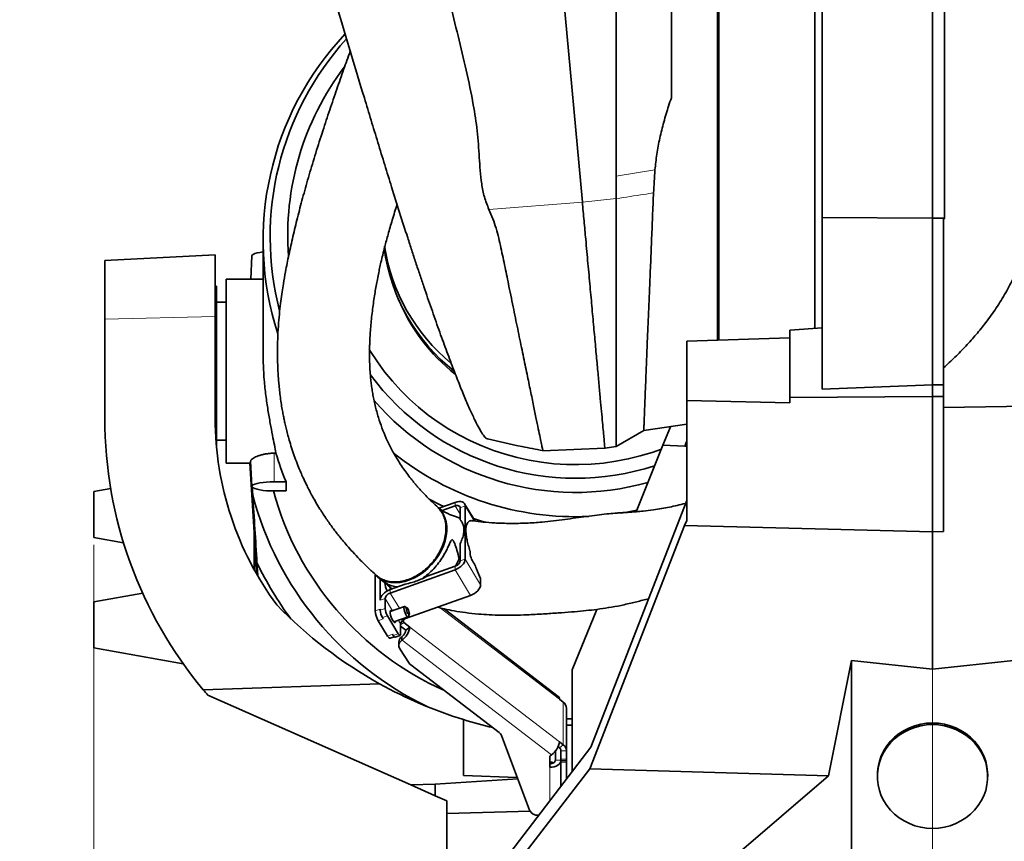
# Model space of a CAD drawing. Header units: millimetres. Extents: x 0 to 12118, y 0 to 8400.
# Tile 31 of 127: x 4013 to 4549, y 3746 to 4193. Entities that reach past the tile are written whole.
import ezdxf

# ---------------------------------------------------------------- set-up
doc = ezdxf.new("R2010")
doc.units = ezdxf.units.MM
doc.header["$LTSCALE"] = 20
doc.linetypes.add('CENTERX2', pattern=[20.32, 12.7, -2.54, 2.54, -2.54])
doc.styles.add('SLDTEXTSTYLE0', font='TXT', dxfattribs={"width": 0.605})
doc.dimstyles.new('SLDDIMSTYLE0', dxfattribs={"dimtxt": 70, "dimasz": 70, "dimexe": 0, "dimexo": 0.0625, "dimgap": 17.5, "dimtad": 1, "dimdec": 0, "dimrnd": 1e-09, "dimzin": 12, "dimdsep": 46, "dimtxsty": 'SLDTEXTSTYLE0', "dimsah": 1, "dimcen": 0.09, "dimadec": 0, "dimazin": 3, "dimtfac": 1, "dimtofl": 0, "dimtmove": 0, "dimatfit": 3, "dimfxl": 1, "dimfrac": 2, "dimtolj": 1, "dimtzin": 12, "dimarcsym": 0})
doc.dimstyles.new('SLDDIMSTYLE1', dxfattribs={"dimtxt": 70, "dimasz": 70, "dimexe": 0, "dimexo": 0.0625, "dimgap": 17.5, "dimtad": 1, "dimdec": 1, "dimrnd": 1e-09, "dimzin": 12, "dimdsep": 46, "dimtxsty": 'SLDTEXTSTYLE0', "dimsah": 1, "dimcen": 0.09, "dimadec": 0, "dimazin": 3, "dimtfac": 1, "dimtmove": 0, "dimatfit": 0, "dimfxl": 1, "dimfrac": 2, "dimtolj": 1, "dimtzin": 12, "dimarcsym": 0})
doc.dimstyles.new('SLDDIMSTYLE2', dxfattribs={"dimtxt": 70, "dimasz": 70, "dimexe": 0, "dimexo": 0.0625, "dimgap": 17.5, "dimtad": 1, "dimdec": 1, "dimrnd": 1e-09, "dimzin": 12, "dimdsep": 46, "dimtxsty": 'SLDTEXTSTYLE0', "dimsah": 1, "dimcen": 0.09, "dimadec": 0, "dimazin": 3, "dimtfac": 1, "dimtofl": 0, "dimtmove": 0, "dimatfit": 3, "dimfxl": 1, "dimfrac": 2, "dimtolj": 1, "dimtzin": 12, "dimarcsym": 0})

# ---------------------------------------------------------------- blocks, each defined once
blk = doc.blocks.new('_D_29')
at = {"color": 7, "linetype": 'Continuous', "lineweight": 0}
for p, q in [((4084.69, 4994.61), (4084.69, 4896.9)), ((4509.69, 3835.54), (4509.69, 4956.9)), ((4084.69, 4926.9), (3685.36, 4926.9)), ((4084.69, 4926.9), (4509.69, 4926.9))]:
    blk.add_line(p, q, dxfattribs=at)
at = {"color": 7, "linetype": 'Continuous', "lineweight": 18}
for points in [[(4084.69, 4926.9), (4154.69, 4916.9), (4154.69, 4936.9)], [(4509.69, 4926.9), (4439.69, 4936.9), (4439.69, 4916.9)]]:
    blk.add_solid(points, dxfattribs=at)
at = {"color": 7, "linetype": 'Continuous', "lineweight": 18, "insert": (3685.36, 5017.14), "char_height": 70, "attachment_point": 1, "style": 'SLDTEXTSTYLE0'}
blk.add_mtext('*)', dxfattribs=at)
blk = doc.blocks.new('_D_32')
at = {"color": 7, "linetype": 'Continuous', "lineweight": 0}
for p, q in [((4366.69, 4562.87), (4366.69, 4640.89)), ((4509.69, 3835.54), (4509.69, 4640.89)), ((4366.69, 4610.89), (4246.69, 4610.89)), ((4509.69, 4610.89), (4366.69, 4610.89)), ((4509.69, 4610.89), (4819.8, 4610.89))]:
    blk.add_line(p, q, dxfattribs=at)
at = {"color": 7, "linetype": 'Continuous', "lineweight": 18}
for centre, start, end in [((4754.14, 4664.61), 153.4349, 206.5651), ((4699.69, 4664.61), 333.4349, 26.5651)]:
    blk.add_arc(centre, 120.11, start, end, dxfattribs=at)
for points in [[(4366.69, 4610.89), (4296.69, 4620.89), (4296.69, 4600.89)], [(4509.69, 4610.89), (4579.69, 4600.89), (4579.69, 4620.89)]]:
    blk.add_solid(points, dxfattribs=at)
at = {"color": 7, "linetype": 'Continuous', "lineweight": 18, "insert": (4646.71, 4701.13), "char_height": 70, "attachment_point": 1, "style": 'SLDTEXTSTYLE0'}
blk.add_mtext('143', dxfattribs=at)
blk = doc.blocks.new('_D_33')
at = {"color": 7, "linetype": 'Continuous', "lineweight": 0}
for p, q in [((4509.69, 3835.54), (4509.69, 4463.51)), ((4880.19, 4207.87), (4880.19, 4463.51)), ((4880.19, 4433.51), (4509.69, 4433.51))]:
    blk.add_line(p, q, dxfattribs=at)
at = {"color": 7, "linetype": 'Continuous', "lineweight": 18}
for points in [[(4509.69, 4433.51), (4579.69, 4423.51), (4579.69, 4443.51)], [(4880.19, 4433.51), (4810.19, 4443.51), (4810.19, 4423.51)]]:
    blk.add_solid(points, dxfattribs=at)
at = {"color": 7, "linetype": 'Continuous', "lineweight": 18, "insert": (4614.73, 4523.75), "char_height": 70, "attachment_point": 1, "style": 'SLDTEXTSTYLE0'}
blk.add_mtext('371', dxfattribs=at)
blk = doc.blocks.new('SW_SYMBOL_HOLE_DEPTH')
at = {"color": 0, "linetype": 'Continuous', "lineweight": 18}
for p, q in [((0, 17500), (16000, 17500)), ((8000, 17500), (8000, 1500)), ((2000, 11100), (8000, 1500)), ((14000, 11100), (8000, 1500))]:
    blk.add_line(p, q, dxfattribs=at)
blk = doc.blocks.new('_D_34')
at = {"color": 7, "linetype": 'Continuous', "lineweight": 0}
for p, q in [((4053.69, 3907.37), (4053.69, 2871.87)), ((4509.69, 3297.78), (4509.69, 2871.87)), ((4053.69, 2901.87), (3166.44, 2901.87)), ((4053.69, 2901.87), (4509.69, 2901.87))]:
    blk.add_line(p, q, dxfattribs=at)
at = {"color": 7, "linetype": 'Continuous', "lineweight": 18}
for points in [[(4053.69, 2901.87), (4123.69, 2891.87), (4123.69, 2911.87)], [(4509.69, 2901.87), (4439.69, 2911.87), (4439.69, 2891.87)]]:
    blk.add_solid(points, dxfattribs=at)
at = {"color": 7, "linetype": 'Continuous', "lineweight": 18, "xscale": 0.004511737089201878, "yscale": 0.004511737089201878, "zscale": 0.004511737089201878}
blk.add_blockref('SW_SYMBOL_HOLE_DEPTH', (3727.71, 2911.99), dxfattribs=at)
at = {"color": 7, "linetype": 'Continuous', "lineweight": 18, "char_height": 70, "attachment_point": 1, "style": 'SLDTEXTSTYLE0'}
for s, insert in [('(4x M12', (3353.11, 2992.3)), ('20)', (3824.4, 2992.3)), ('456', (3166.44, 2992.3))]:
    blk.add_mtext(s, dxfattribs=dict(at, insert=insert))

msp = doc.modelspace()

# ---------------------------------------------------------------- linework, layer by layer
at = {"color": 7, "linetype": 'Continuous', "lineweight": 35}
for p, q in [((4449.69209, 4085.204664), (4449.69209, 4337.705876)), ((4445.69209, 4143.870777), (4445.69209, 4326.46814)), ((4509.69209, 4329.472375), (4509.69209, 4084.905186)), ((4516.187275, 4084.937532), (4516.187275, 4329.308518)), ((4393.59209, 4143.870777), (4393.59209, 4285.694254)), ((4302.512535, 4276.8999), (4319.29515, 4093.594638)), ((4367.69209, 4250.306005), (4367.69209, 4150.257749)), ((4393.59209, 4018.692705), (4393.59209, 4143.870777)), ((4445.69209, 4024.86472), (4445.69209, 4143.870777)), ((4509.69209, 4084.905186), (4449.69209, 4085.204664)), ((4449.69209, 3992.053048), (4449.69209, 4085.204664)), ((4516.187275, 4084.937532), (4509.69209, 4084.905186)), ((4509.69209, 4084.905186), (4509.69209, 3994.404346)), ((4515.69209, 4084.190013), (4516.187275, 4084.937532)), ((4515.69209, 3994.303283), (4515.69209, 4084.190013)), ((4145.69209, 4072.753429), (4145.69209, 4012.166966)), ((4119.69209, 4065.015244), (4059.69209, 4061.870777)), ((4119.69209, 4065.015244), (4119.69209, 4031.515308)), ((4139.692835, 4064.399855), (4139.016143, 4051.770777)), ((4059.69209, 4030.039071), (4059.69209, 4061.870777)), ((4120.34209, 4047.870777), (4119.69209, 4047.870777)), ((4120.34209, 4047.870777), (4120.34209, 3961.487921)), ((4144.286769, 4051.770777), (4125.69209, 4051.770777)), ((4125.69209, 4012.166966), (4125.69209, 4051.770777)), ((4145.69209, 4051.761985), (4144.286769, 4051.768597)), ((4125.69209, 4039.270777), (4120.34209, 4039.270777)), ((4119.69209, 4031.515308), (4119.69209, 3976.120777)), ((4059.69209, 3976.120777), (4059.69209, 4030.039071)), ((4449.69209, 4025.274519), (4432.19209, 4023.969672)), ((4432.19209, 3987.441542), (4432.19209, 4023.969672)), ((4376.19209, 4018.125037), (4432.19209, 4019.952015)), ((4376.19209, 3985.772227), (4376.19209, 4018.125037)), ((4125.69209, 3951.770777), (4125.69209, 4012.166966)), ((4509.69209, 3994.404346), (4449.69209, 3992.053048)), ((4509.69209, 3994.404346), (4509.69209, 3988.027207)), ((4515.69209, 3994.303283), (4509.69209, 3994.404346)), ((4515.69209, 3988.042755), (4515.69209, 3994.303283)), ((4376.19209, 3985.772227), (4376.19209, 3920.611985)), ((4432.19209, 3984.492212), (4376.19209, 3985.772227)), ((4509.69209, 3988.027207), (4432.19209, 3987.441542)), ((4432.19209, 3984.492212), (4432.19209, 3987.441542)), ((4515.69209, 3988.042755), (4509.69209, 3988.027207)), ((4509.69209, 3988.027207), (4509.69209, 3914.448792)), ((4515.69209, 3914.604845), (4515.69209, 3988.042755)), ((4601.234423, 3983.306999), (4515.69209, 3981.964912)), ((4352.667713, 3969.502323), (4376.19209, 3972.905299)), ((4352.667713, 3969.502323), (4337.691979, 3960.76095)), ((4363.134274, 3961.551547), (4367.195689, 3971.603903)), ((4120.34209, 3964.270777), (4125.69209, 3964.270777)), ((4348.525831, 3925.394382), (4363.134274, 3961.551547)), ((4363.134274, 3961.551547), (4374.98059, 3960.930707)), ((4374.98059, 3960.930707), (4376.19209, 3963.890868)), ((4152.706243, 3957.164659), (4151.69209, 3957.164659)), ((4297.799987, 3958.557032), (4331.538259, 3959.871511)), ((4331.526395, 3959.869053), (4337.692062, 3960.760963)), ((4374.98059, 3960.930707), (4376.19209, 3960.867215)), ((4125.69209, 3951.770777), (4139.016143, 3951.770777)), ((4140.894593, 3914.193906), (4138.515715, 3951.770777)), ((4138.958663, 3952.843515), (4139.692835, 3939.141699)), ((4151.69209, 3941.66458), (4158.199233, 3941.66458)), ((4158.199233, 3936.674409), (4158.199233, 3941.66458)), ((4062.874493, 3937.989882), (4053.69209, 3936.370777)), ((4053.69209, 3936.370777), (4053.69209, 3923.870777)), ((4139.839652, 3938.898129), (4140.130833, 3934.242336)), ((4158.199233, 3936.674409), (4151.69209, 3936.674409)), ((4250.127969, 3930.455329), (4241.329818, 3927.312521)), ((4260.964419, 3920.3359), (4255.253101, 3929.718382)), ((4376.19209, 3931.563791), (4323.971183, 3797.358992)), ((4053.69209, 3923.870777), (4053.69209, 3911.370777)), ((4241.376543, 3927.226324), (4241.214604, 3927.356429)), ((4250.127969, 3928.526966), (4243.073669, 3926.007083)), ((4252.846892, 3920.932611), (4252.846892, 3927.569837)), ((4255.565815, 3899.615627), (4255.565815, 3928.54107)), ((4376.19209, 3920.611985), (4374.789978, 3917.957419)), ((4140.961269, 3893.785226), (4140.886568, 3914.320665)), ((4142.341403, 3891.340031), (4140.894593, 3914.193906)), ((4140.968883, 3893.771474), (4140.894593, 3914.193906)), ((4374.789978, 3917.957419), (4323.330117, 3785.742225)), ((4509.69209, 3914.448792), (4374.789978, 3917.957419)), ((4515.69209, 3914.604845), (4509.69209, 3914.448792)), ((4509.69209, 3914.448792), (4509.69209, 3839.906617)), ((4053.69209, 3911.370777), (4069.846582, 3908.522304)), ((4069.846582, 3908.522304), (4069.847577, 3908.522129)), ((4252.846892, 3898.644394), (4252.846892, 3908.074523)), ((4142.412424, 3897.594878), (4142.791988, 3890.700528)), ((4214.781965, 3881.190405), (4250.127969, 3893.816436)), ((4234.862837, 3890.291904), (4250.127969, 3895.744798)), ((4206.625195, 3871.527436), (4206.625195, 3891.350292)), ((4207.970069, 3890.024609), (4211.067425, 3887.551466)), ((4209.344118, 3877.319576), (4209.344118, 3888.956774)), ((4234.862837, 3890.291904), (4232.191556, 3889.008833)), ((4264.01818, 3885.730187), (4264.01818, 3889.103943)), ((4080.258283, 3881.055113), (4053.69209, 3876.370777)), ((4214.781965, 3883.118768), (4223.051002, 3886.072571)), ((4053.69209, 3876.370777), (4053.69209, 3863.870777)), ((4212.063041, 3872.827114), (4212.063041, 3878.290809)), ((4223.23433, 3867.304964), (4258.580334, 3879.930995)), ((4209.344118, 3871.855881), (4209.344118, 3872.498669)), ((4222.530503, 3873.870663), (4214.818851, 3871.115965)), ((4223.944985, 3873.227686), (4222.788173, 3873.833162)), ((4306.219492, 3825.064942), (4244.11688, 3872.638303)), ((4313.792803, 3839.427121), (4327.089436, 3872.337443)), ((4213.387087, 3857.847933), (4208.315668, 3866.179197)), ((4210.611973, 3867.844702), (4211.034591, 3867.15043)), ((4213.330896, 3868.815936), (4219.247552, 3859.096127)), ((4216.837218, 3865.465638), (4224.54887, 3868.220336)), ((4221.417865, 3866.162607), (4221.575552, 3865.903561)), ((4225.496131, 3862.704221), (4222.173155, 3865.249768)), ((4224.724463, 3868.412603), (4225.235845, 3869.61398)), ((4053.69209, 3863.870777), (4053.69209, 3851.370777)), ((4220.515407, 3858.941674), (4220.515407, 3864.405368)), ((4223.37481, 3861.079195), (4220.515407, 3863.269626)), ((4223.37481, 3861.079195), (4225.496131, 3862.704221)), ((4214.732665, 3856.652198), (4217.019357, 3857.469033)), ((4216.10601, 3858.819166), (4216.528629, 3858.124894)), ((4217.537812, 3857.228093), (4220.256735, 3858.199326)), ((4219.508866, 3854.602817), (4219.508866, 3852.674454)), ((4220.973332, 3857.311193), (4221.25349, 3857.525807)), ((4220.973332, 3855.38283), (4221.25349, 3855.597444)), ((4053.69209, 3851.370777), (4102.251697, 3842.808408)), ((4225.133267, 3843.153179), (4220.03673, 3850.961527)), ((4453.115074, 3781.925493), (4465.69209, 3844.539063)), ((4465.69209, 3844.539063), (4509.69209, 3839.906617)), ((4465.69209, 3844.539063), (4465.69209, 3724.870777)), ((4509.69209, 3839.906617), (4553.69209, 3844.539063)), ((4102.251697, 3842.808408), (4102.252515, 3842.808264)), ((4274.082413, 3805.377987), (4226.069869, 3842.15773)), ((4313.792803, 3784.123674), (4313.792803, 3839.427121)), ((4208.97083, 3831.943032), (4113.160387, 3828.687545)), ((4115.69209, 3825.708011), (4226.037384, 3776.921352)), ((4306.813411, 3823.551925), (4308.934731, 3821.926899)), ((4310.69209, 3795.536494), (4310.69209, 3818.676848)), ((4254.69209, 3812.397353), (4254.69209, 3782.000944)), ((4313.792803, 3809.370777), (4310.69209, 3809.370777)), ((4290.608746, 3763.226123), (4275.350872, 3803.73153)), ((4247.667591, 3698.138655), (4323.971183, 3797.358992)), ((4304.651531, 3790.360056), (4304.651531, 3795.394435)), ((4306.813411, 3797.161519), (4306.094277, 3797.712407)), ((4308.934731, 3798.786545), (4306.813411, 3800.411571)), ((4307.651531, 3790.360056), (4307.651531, 3795.913112)), ((4307.69209, 3795.536494), (4307.69209, 3790.994668)), ((4310.69209, 3795.536494), (4310.69209, 3790.994668)), ((4302.57077, 3793.304794), (4301.651531, 3792.600616)), ((4301.651531, 3792.600616), (4301.651531, 3786.503331)), ((4307.651531, 3776.137955), (4307.651531, 3790.360056)), ((4307.69209, 3790.287854), (4307.69209, 3790.994668)), ((4307.69209, 3790.287854), (4307.69209, 3789.939231)), ((4310.69209, 3790.994668), (4310.69209, 3790.287854)), ((4310.69209, 3789.976672), (4310.69209, 3790.287854)), ((4323.330117, 3785.742225), (4245.69209, 3684.719642)), ((4307.69209, 3789.232417), (4307.69209, 3789.939231)), ((4307.69209, 3789.232417), (4307.69209, 3776.190695)), ((4310.69209, 3789.370777), (4310.69209, 3789.939231)), ((4310.69209, 3780.132816), (4310.69209, 3789.370777)), ((4453.115074, 3781.925493), (4323.330117, 3785.742225)), ((4239.367544, 3777.253858), (4284.184682, 3780.280225)), ((4283.920992, 3780.980248), (4254.69209, 3782.000944)), ((4307.651531, 3780.151559), (4307.69209, 3780.150143)), ((4401.954906, 3738.086814), (4453.115074, 3781.925493)), ((4479.69209, 3782.388697), (4479.69209, 3781.488071)), ((4539.69209, 3781.488071), (4539.69209, 3782.388697)), ((4239.367544, 3777.253858), (4226.037384, 3776.921352)), ((4226.037384, 3776.921352), (4239.367544, 3771.027725)), ((4239.367544, 3777.253858), (4239.367544, 3771.027725)), ((4245.69209, 3768.231471), (4239.367544, 3771.027725)), ((4245.69209, 3761.457694), (4245.69209, 3768.231471)), ((4245.69209, 3761.457694), (4290.898337, 3762.641461)), ((4245.69209, 3698.035123), (4245.69209, 3761.457694)), ((4295.593009, 3760.45782), (4295.412739, 3760.45782))]:
    msp.add_line(p, q, dxfattribs=at)
at = {"color": 8, "linetype": 'Continuous', "lineweight": 18}
for p, q in [((4358.761314, 4111.084908), (4337.69209, 4107.763651)), ((4319.29515, 4093.594638), (4337.692821, 4095.54403)), ((4268.510793, 4089.674591), (4319.29515, 4093.594638)), ((4119.69209, 4031.515308), (4059.69209, 4030.039071)), ((4151.69209, 3957.164659), (4151.69209, 3941.66458)), ((4250.127969, 3928.526966), (4250.127969, 3930.455329)), ((4250.127969, 3928.526966), (4252.846892, 3924.060353)), ((4255.565815, 3928.54107), (4252.846892, 3927.569837)), ((4255.565815, 3928.54107), (4260.526448, 3920.391804)), ((4252.846892, 3898.644394), (4255.565815, 3899.615627)), ((4255.565815, 3899.615627), (4264.01818, 3885.730187)), ((4250.127969, 3893.816436), (4250.127969, 3895.744798)), ((4250.127969, 3893.816436), (4258.580334, 3879.930995)), ((4214.781965, 3883.118768), (4214.781965, 3881.190405)), ((4214.781965, 3881.190405), (4219.825773, 3872.9045)), ((4212.063041, 3878.290809), (4209.344118, 3877.319576)), ((4212.063041, 3878.290809), (4216.142668, 3871.588849)), ((4206.625195, 3871.527436), (4209.344118, 3872.498669)), ((4209.344118, 3871.855881), (4212.063041, 3872.827114)), ((4306.813411, 3823.551925), (4242.050614, 3873.163105)), ((4211.034591, 3867.15043), (4208.315668, 3866.179197)), ((4213.330896, 3868.815936), (4210.611973, 3867.844702)), ((4219.328324, 3866.355492), (4220.515407, 3864.405368)), ((4222.173155, 3865.249768), (4220.515407, 3863.979859)), ((4221.0205, 3865.705289), (4221.575552, 3865.903561)), ((4221.575552, 3865.903561), (4221.575552, 3866.311974)), ((4222.173155, 3865.249768), (4222.173155, 3866.772963)), ((4223.011429, 3867.671143), (4223.23433, 3867.304964)), ((4225.496131, 3862.704221), (4306.813411, 3800.411571)), ((4213.387087, 3857.847933), (4216.10601, 3858.819166)), ((4216.528629, 3858.124894), (4219.247552, 3859.096127)), ((4220.973332, 3857.311193), (4220.973332, 3855.38283)), ((4221.25349, 3857.525807), (4221.25349, 3855.597444)), ((4302.57077, 3793.304794), (4221.25349, 3855.597444)), ((4509.69209, 3839.906617), (4509.69209, 3810.579475)), ((4308.934731, 3798.786545), (4308.934731, 3821.926899)), ((4308.934731, 3798.786545), (4306.813411, 3797.161519)), ((4310.69209, 3795.536494), (4307.69209, 3795.536494)), ((4304.651531, 3790.360056), (4307.651531, 3790.360056)), ((4307.69209, 3790.994668), (4310.69209, 3790.994668)), ((4310.69209, 3790.287854), (4307.69209, 3790.287854)), ((4301.651531, 3768.335937), (4301.651531, 3786.503331)), ((4307.69209, 3789.939231), (4310.69209, 3789.939231)), ((4310.69209, 3789.232417), (4307.69209, 3789.232417)), ((4509.69209, 3753.297293), (4509.69209, 3724.870777))]:
    msp.add_line(p, q, dxfattribs=at)
at = {"color": 7, "linetype": 'CENTERX2', "lineweight": 18}
msp.add_line((4509.69209, 3301.777272), (4509.69209, 3831.542557), dxfattribs=at)
at = {"color": 7, "linetype": 'Continuous', "lineweight": 35, "flags": 128}
for points in [[(4337.69209, 4107.763651), (4337.689997, 4153.695555), (4337.690333, 4198.109646), (4337.69209, 4242.523766)], [(4337.69209, 4107.763651), (4337.69209, 4104.699741), (4337.69209, 4101.63583), (4337.69209, 4095.543953)], [(4139.692835, 4064.399855), (4139.874397, 4064.805326), (4140.415779, 4065.225428), (4141.299785, 4065.619601), (4142.499557, 4065.975869), (4143.978639, 4066.283405), (4145.69209, 4066.532866)], [(4203.474737, 4013.570335), (4204.214827, 4012.361871), (4207.874751, 4006.791383), (4211.82533, 4001.414215), (4216.055917, 3996.244864), (4220.555104, 3991.297265), (4225.310764, 3986.584756), (4230.310077, 3982.120042), (4235.539564, 3977.915159), (4240.985128, 3973.981441), (4246.632089, 3970.329494), (4252.465223, 3966.969163), (4258.468806, 3963.909506), (4264.626652, 3961.158772), (4270.922163, 3958.724376), (4277.338365, 3956.612882), (4283.857961, 3954.82998), (4290.463377, 3953.380479), (4297.136805, 3952.268284), (4303.860255, 3951.496395), (4310.615602, 3951.066892), (4317.384633, 3950.980934), (4324.149102, 3951.238751), (4330.890773, 3951.83965), (4337.59147, 3952.782009), (4344.233131, 3954.063289), (4350.797849, 3955.680036), (4357.267929, 3957.62789), (4362.257351, 3959.381087)], [(4151.69209, 3936.674409), (4149.608312, 3936.712315), (4147.587849, 3936.824882), (4145.69209, 3937.008688), (4143.978639, 3937.258149), (4142.499557, 3937.565685), (4141.299785, 3937.921952), (4140.415779, 3938.316125), (4139.874397, 3938.736228), (4139.69209, 3939.169495), (4139.874397, 3939.602762), (4140.415779, 3940.022864), (4141.299785, 3940.417037), (4142.499557, 3940.773305), (4143.978639, 3941.080841), (4145.69209, 3941.330302), (4147.587849, 3941.514108), (4149.608312, 3941.626674), (4151.69209, 3941.66458)], [(4235.936775, 3932.272659), (4241.633923, 3929.361966), (4243.958801, 3928.251626)], [(4255.565815, 3928.54107), (4255.461329, 3929.256156), (4255.151884, 3929.869113), (4254.649373, 3930.356387), (4253.973107, 3930.699252), (4253.149074, 3930.88453), (4252.208942, 3930.905103), (4251.18884, 3930.76018), (4250.127969, 3930.455329)], [(4240.917283, 3927.631194), (4242.414067, 3926.041887), (4243.641833, 3924.198266), (4244.582327, 3922.127741), (4245.221567, 3919.861095), (4245.550049, 3917.432027), (4245.56289, 3914.87665), (4245.259898, 3912.232957), (4244.645578, 3909.540251), (4243.729064, 3906.838565), (4242.523981, 3904.168067), (4241.048246, 3901.568459), (4239.323799, 3899.078391), (4237.376278, 3896.734882), (4235.234637, 3894.572775), (4232.930716, 3892.624215), (4230.498769, 3890.918169), (4227.974951, 3889.480005), (4225.396786, 3888.331101), (4222.802603, 3887.488541), (4220.230971, 3886.96485), (4217.720123, 3886.767814), (4215.307388, 3886.900362), (4213.028637, 3887.360525), (4210.91775, 3888.14146), (4209.006108, 3889.231557), (4207.322133, 3890.614609), (4205.890862, 3892.270055)], [(4252.846892, 3927.569837), (4252.794649, 3927.92738), (4252.639926, 3928.233859), (4252.388671, 3928.477495), (4252.050538, 3928.648928), (4251.638521, 3928.741567), (4251.168455, 3928.751853), (4250.658404, 3928.679392), (4250.127969, 3928.526966)], [(4340.567346, 3924.654298), (4345.322765, 3925.476611), (4348.843849, 3926.181506)], [(4260.149792, 3921.674158), (4262.891944, 3920.749046), (4266.30267, 3919.670758)], [(4250.127969, 3893.816436), (4251.18884, 3894.269498), (4252.208942, 3894.853361), (4253.149074, 3895.545587), (4253.973107, 3896.319575), (4254.649373, 3897.145581), (4255.151884, 3897.991861), (4255.461329, 3898.825894), (4255.565815, 3899.615627)], [(4250.329067, 3895.821915), (4251.099067, 3897.226846), (4252.345517, 3899.826111)], [(4209.344118, 3877.319576), (4209.448605, 3878.10931), (4209.75805, 3878.943342), (4210.260561, 3879.789623), (4210.936827, 3880.615628), (4211.760859, 3881.389616), (4212.700991, 3882.081843), (4213.721094, 3882.665706), (4214.781965, 3883.118768)], [(4214.609405, 3884.517821), (4214.786747, 3883.983833), (4215.005287, 3883.198541)], [(4258.580334, 3879.930995), (4259.641205, 3880.384057), (4260.661308, 3880.96792), (4261.60144, 3881.660147), (4262.425472, 3882.434135), (4263.101738, 3883.26014), (4263.604249, 3884.10642), (4263.913694, 3884.940453), (4264.01818, 3885.730187)], [(4216.289224, 3866.205788), (4215.80894, 3867.11669), (4215.380703, 3868.172678), (4215.050918, 3869.259319), (4214.855322, 3870.258858), (4214.815112, 3871.062981), (4214.934645, 3871.584547), (4215.200968, 3871.767037), (4215.58522, 3871.590676), (4215.741231, 3871.445451)], [(4224.724463, 3868.412603), (4224.51092, 3868.210442), (4224.173614, 3868.33408), (4223.759847, 3868.784756), (4223.319526, 3869.50811), (4222.905759, 3870.416896), (4222.568453, 3871.401501), (4222.348293, 3872.343167), (4222.271832, 3873.128316), (4222.348293, 3873.662245), (4222.568453, 3873.880557), (4222.788173, 3873.833162)], [(4225.291231, 3869.9807), (4225.226891, 3870.578365), (4225.043667, 3871.296434), (4224.769452, 3872.025588), (4224.445994, 3872.654819), (4224.122536, 3873.088333), (4223.848322, 3873.260132), (4223.665097, 3873.14406), (4223.600758, 3872.757788), (4223.665097, 3872.160123), (4223.848322, 3871.442054), (4224.122536, 3870.7129), (4224.445994, 3870.083669), (4224.769452, 3869.650154), (4225.043667, 3869.478356), (4225.226891, 3869.594428), (4225.291231, 3869.9807)], [(4217.759597, 3865.795124), (4217.723126, 3865.547666), (4217.527531, 3865.19077), (4217.197745, 3865.187663), (4216.769508, 3865.538682), (4216.289224, 3866.205788)], [(4214.732665, 3856.652198), (4214.582432, 3856.637307), (4214.326263, 3856.738382), (4214.034003, 3856.980904), (4213.716882, 3857.355554), (4213.387087, 3857.847933)], [(4217.537812, 3857.228093), (4217.425137, 3857.216925), (4217.233011, 3857.292731), (4217.013816, 3857.474622), (4216.775975, 3857.755609), (4216.528629, 3858.124894)], [(4219.247552, 3859.096127), (4219.494898, 3858.726843), (4219.732739, 3858.445856), (4219.951934, 3858.263964), (4220.144061, 3858.188158), (4220.301735, 3858.22135), (4220.418897, 3858.362266), (4220.491045, 3858.605489), (4220.515407, 3858.941674)], [(4310.69209, 3812.884435), (4311.822347, 3812.855584), (4313.792803, 3812.822875)], [(4479.69209, 3782.388697), (4479.736088, 3783.914915), (4480.087295, 3786.949457), (4480.78559, 3789.930529), (4481.822789, 3792.82318), (4483.186729, 3795.593495), (4484.86142, 3798.208997), (4486.827229, 3800.63902), (4489.061106, 3802.855075), (4491.536864, 3804.83118), (4494.225475, 3806.544168), (4497.095417, 3807.973955), (4500.113044, 3809.103778), (4503.242977, 3809.920391), (4506.44852, 3810.41422), (4509.69209, 3810.579475)], [(4509.69209, 3809.67885), (4506.44852, 3809.513594), (4503.242977, 3809.019765), (4500.113044, 3808.203152), (4497.095417, 3807.073329), (4494.225475, 3805.643542), (4491.536864, 3803.930555), (4489.061106, 3801.95445), (4486.827229, 3799.738395), (4484.86142, 3797.308372), (4483.186729, 3794.69287), (4481.822789, 3791.922554), (4480.78559, 3789.029904), (4480.087295, 3786.048832), (4479.736088, 3783.014289), (4479.736088, 3779.961853), (4480.087295, 3776.927311), (4480.78559, 3773.946239), (4481.822789, 3771.053589), (4483.186729, 3768.283273), (4484.86142, 3765.667771), (4486.827229, 3763.237748), (4489.061106, 3761.021693), (4491.536864, 3759.045588), (4494.225475, 3757.3326), (4497.095417, 3755.902814), (4500.113044, 3754.772991), (4503.242977, 3753.956378), (4506.44852, 3753.462548), (4509.69209, 3753.297293), (4512.935661, 3753.462548), (4516.141203, 3753.956378), (4519.271136, 3754.772991), (4522.288763, 3755.902814), (4525.158706, 3757.3326), (4527.847317, 3759.045588), (4530.323074, 3761.021693), (4532.556952, 3763.237748), (4534.52276, 3765.667771), (4536.197452, 3768.283273), (4537.561392, 3771.053589), (4538.59859, 3773.946239), (4539.296886, 3776.927311), (4539.648093, 3779.961853), (4539.648093, 3783.014289), (4539.296886, 3786.048832), (4538.59859, 3789.029904), (4537.561392, 3791.922554), (4536.197452, 3794.69287), (4534.52276, 3797.308372), (4532.556952, 3799.738395), (4530.323074, 3801.95445), (4527.847317, 3803.930555), (4525.158706, 3805.643542), (4522.288763, 3807.073329), (4519.271136, 3808.203152), (4516.141203, 3809.019765), (4512.935661, 3809.513594), (4509.69209, 3809.67885)], [(4509.69209, 3810.579475), (4512.935661, 3810.41422), (4516.141203, 3809.920391), (4519.271136, 3809.103778), (4522.288763, 3807.973955), (4525.158706, 3806.544168), (4527.847317, 3804.83118), (4530.323074, 3802.855075), (4532.556952, 3800.63902), (4534.52276, 3798.208997), (4536.197452, 3795.593495), (4537.561392, 3792.82318), (4538.59859, 3789.930529), (4539.296886, 3786.949457), (4539.648093, 3783.914915), (4539.69209, 3782.388697)], [(4301.651531, 3786.503331), (4302.822073, 3786.577436), (4303.947632, 3786.796906), (4304.984952, 3787.153306), (4305.894172, 3787.632939), (4306.640349, 3788.217374), (4307.194808, 3788.884151), (4307.536243, 3789.607646), (4307.651531, 3790.360056)], [(4301.651531, 3788.431693), (4302.236802, 3788.468746), (4302.799581, 3788.578481), (4303.318242, 3788.756681), (4303.772851, 3788.996498), (4304.14594, 3789.288715), (4304.42317, 3789.622104), (4304.593887, 3789.983851), (4304.651531, 3790.360056)]]:
    msp.add_lwpolyline(points, dxfattribs=at)
at = {"color": 7, "linetype": 'Continuous', "lineweight": 35}
for centre, radius, start, end in [((4309.423089, 4072.766161), 163.690194, 136.73708302, 198.04119943), ((4309.566153, 4074.828517), 159.987638, 137.80860514, 194.57851233), ((4309.932963, 4075.756174), 150.798223, 142.79003371, 184.37714312), ((4312.85258, 4082.092793), 102.208783, 187.59858135, 231.73913363), ((4312.796885, 4084.966676), 102.15575, 188.61979551, 230.52648138), ((4313.424219, 4080.011166), 101.931736, 202.56595641, 231.6514016), ((4315.668728, 4082.303696), 138.744741, 216.36350789, 288.03258896), ((4315.654312, 4081.102747), 145.217642, 220.94452584, 285.70139975), ((4289.69209, 3976.120777), 230, 180, 219.86747639), ((4289.69209, 3976.120777), 170, 180, 216.6255728), ((4315.533124, 4081.500169), 158.799566, 231.47111206, 272.62259842), ((4312.621212, 3980.832995), 167.238905, 195.30977765, 245.89547441), ((4312.337878, 3979.956304), 178.17136, 194.86681525, 244.26270865), ((4267.371012, 3903.391875), 9.110599, 176.83323951, 221.71553208), ((4310.502595, 3978.696907), 186.632915, 205.75690039, 216.66248657), ((4249.12557, 3899.40929), 3.799118, 285.29864463, 348.38496307), ((4223.520832, 3887.757875), 11.675212, 184.53466612, 207.50112249), ((4215.784363, 3877.525914), 3.799118, 105.29864463, 168.38496307), ((4325.664092, 4041.663519), 240, 224.080989, 240.90743926), ((4218.652955, 3872.387892), 12.058499, 184.09192392, 210.98951804), ((4218.364938, 3872.501224), 9.043874, 184.09192392, 210.98951804), ((4221.083862, 3873.472457), 9.043874, 184.09192392, 210.98951804), ((4224.236728, 3863.640473), 3.799118, 105.29864463, 168.38496307), ((4223.621311, 3867.173481), 2.407868, 211.83026135, 233.02786015), ((4215.004106, 3864.148019), 10.590898, 306.16205825, 352.16478899), ((4218.128798, 3861.801094), 5.295449, 306.16205825, 352.16478899), ((4222.926637, 3854.504888), 3.419174, 124.83952263, 178.35875537), ((4222.745626, 3852.697534), 3.217428, 123.42480201, 212.6539429), ((4228.513842, 3845.395568), 4.056673, 213.5569451, 232.95389178), ((4289.69209, 3976.120777), 230, 219.86747639, 220.84148579), ((4325.664092, 4041.663519), 240, 240.90743926, 252.79948278), ((4305.025462, 3823.723162), 1.79613, 354.52928742, 48.33459245), ((4306.549481, 3818.53701), 4.144969, 1.93334174, 54.86838026), ((4325.664092, 4041.663519), 240, 252.79948278, 256.72700479), ((4271.835994, 3802.335458), 3.781982, 21.6624541, 53.56009634), ((4296.321386, 3801.855369), 10.590898, 306.16205825, 352.16478899), ((4305.620786, 3795.466575), 2.072484, 1.93334174, 54.86838026), ((4306.549481, 3795.396656), 4.144969, 1.93334174, 54.86838026), ((4301.718015, 3785.329679), 4.054128, 61.94634286, 90.9396374), ((4295.082756, 3765.437653), 4.990754, 206.30346222, 273.7911)]:
    msp.add_arc(centre, radius, start, end, dxfattribs=at)
msp.add_ellipse((4315.69209, 4004.963259), major_axis=(170, 0), ratio=0.9890418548, start_param=3.4298516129, end_param=3.5275762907, dxfattribs=at)
for points, knots in [([(4157.188851, 4294.497495), (4159.597246, 4286.524015), (4164.414472, 4270.575614), (4171.661008, 4246.68069), (4178.899866, 4222.774686), (4186.167022, 4198.736539), (4193.446735, 4174.554752), (4199.547413, 4154.2995), (4204.451502, 4138.116054), (4208.149606, 4125.983068), (4211.867179, 4113.879178), (4215.807357, 4101.171859), (4219.968975, 4087.916395), (4223.624004, 4076.468175), (4226.552304, 4067.440235), (4228.762833, 4060.706514), (4230.958276, 4054.110338), (4233.810553, 4045.658482), (4237.276095, 4035.596504), (4241.311161, 4024.171136), (4245.234142, 4013.369527), (4248.926084, 4003.546348), (4252.346131, 3994.799149), (4255.498556, 3987.097809), (4258.41793, 3980.366472), (4261.009424, 3974.836102), (4263.254648, 3970.522254), (4265.153864, 3967.412019), (4266.716646, 3965.41348), (4267.457232, 3965.094076), (4267.809656, 3964.94208)], [0, 0, 0, 0, 0.05696119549, 0.11393268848, 0.17089553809, 0.22786157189, 0.28569202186, 0.34352145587, 0.37246222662, 0.40140118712, 0.43044711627, 0.45948998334, 0.49330990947, 0.52728273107, 0.54460761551, 0.56193132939, 0.57942415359, 0.59691770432, 0.63075602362, 0.66483803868, 0.69966727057, 0.73476092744, 0.76809608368, 0.80167172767, 0.83601020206, 0.87061537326, 0.90318673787, 0.93599136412, 0.96954014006, 1, 1, 1, 1]), ([(4392.69209, 4285.694254), (4392.69209, 4285.320518), (4392.69209, 4282.514899), (4392.69209, 4276.38514), (4392.69209, 4267.281136), (4392.69209, 4257.264718), (4392.69209, 4246.339688), (4392.69209, 4234.737569), (4392.69209, 4222.499479), (4392.69209, 4209.782913), (4392.69209, 4196.439328), (4392.69209, 4184.120776), (4392.69209, 4173.001144), (4392.69209, 4163.272146), (4392.69209, 4153.419586), (4392.69209, 4146.818385), (4392.69209, 4143.50354)], [0, 0, 0, 0, 0.0131041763, 0.0983726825, 0.1805364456, 0.2641788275, 0.3478227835, 0.4329904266, 0.5151008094, 0.5986802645, 0.6822592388, 0.7673663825, 0.825029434, 0.8831851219, 0.9413405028, 1, 1, 1, 1]), ([(4233.645708, 4271.584065), (4234.560394, 4265.798627), (4236.389816, 4254.227421), (4239.715239, 4236.948975), (4243.340637, 4219.716012), (4247.338684, 4202.029822), (4251.733407, 4183.910388), (4256.184775, 4165.28953), (4259.927443, 4148.121361), (4262.301109, 4132.30973), (4263.164511, 4120.332198), (4263.680736, 4110.718642), (4264.481608, 4103.527453), (4265.841156, 4096.403444), (4267.622938, 4091.912441), (4268.510793, 4089.674591)], [0, 0, 0, 0, 0.0947718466, 0.1895490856, 0.2844852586, 0.3794237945, 0.4825350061, 0.5856442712, 0.6887167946, 0.7664249, 0.8441632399, 0.8832095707, 0.9224156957, 0.9613400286, 1, 1, 1, 1]), ([(4193.11734, 4175.65007), (4192.972546, 4175.249272), (4191.612959, 4171.485861), (4188.997188, 4164.132504), (4185.239575, 4153.399744), (4181.45584, 4142.305454), (4177.612484, 4130.668129), (4173.879083, 4118.864596), (4170.354545, 4107.086888), (4167.20804, 4095.874717), (4164.420983, 4085.236646), (4161.939037, 4075.039744), (4159.766891, 4065.303397), (4158.033205, 4056.641257), (4156.855592, 4049.956874), (4156.025318, 4044.666513), (4155.33249, 4039.670763), (4154.673295, 4034.004647), (4154.113777, 4027.812907), (4153.756785, 4021.957299), (4153.584306, 4016.875244), (4153.531131, 4012.781706), (4153.553921, 4009.003517), (4153.646162, 4005.301799), (4153.795649, 4001.904287), (4153.9918, 3998.693614), (4154.233211, 3995.564511), (4154.559767, 3992.139457), (4154.98924, 3988.43107), (4155.511382, 3984.66518), (4156.080368, 3981.152028), (4156.635384, 3978.116344), (4157.167347, 3975.468072), (4157.735209, 3972.857724), (4158.407735, 3970.003866), (4159.239252, 3966.771507), (4160.28605, 3963.060754), (4161.5453, 3959.019989), (4163.015922, 3954.759125), (4164.573456, 3950.657791), (4166.092095, 3946.987723), (4167.416941, 3944.000639), (4168.554419, 3941.564068), (4169.676984, 3939.258404), (4170.990004, 3936.679871), (4172.599857, 3933.678262), (4174.497631, 3930.340395), (4176.455507, 3927.10481), (4178.347577, 3924.145186), (4180.081781, 3921.553507), (4181.806818, 3919.084076), (4183.515538, 3916.735217), (4185.205301, 3914.499576), (4186.983689, 3912.229921), (4189.009068, 3909.739303), (4191.515645, 3906.785878), (4194.614114, 3903.312796), (4198.388147, 3899.326506), (4202.596815, 3895.125863), (4205.654882, 3892.32996), (4207.151763, 3890.961405)], [0, 0, 0, 0, 0.0039490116, 0.037080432, 0.0723327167, 0.1096124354, 0.1467632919, 0.1875360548, 0.2267497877, 0.2644052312, 0.3005478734, 0.3355378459, 0.3694746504, 0.4004266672, 0.4227058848, 0.4369299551, 0.4540063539, 0.4731058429, 0.4938420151, 0.5159517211, 0.5314871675, 0.5445895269, 0.5571014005, 0.569537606, 0.5819291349, 0.591484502, 0.6020480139, 0.6136237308, 0.6262166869, 0.6397198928, 0.6519658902, 0.6621168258, 0.6708556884, 0.6792174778, 0.6890840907, 0.7004652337, 0.7129190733, 0.727987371, 0.7430726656, 0.7581787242, 0.771896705, 0.7827245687, 0.7907616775, 0.7987085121, 0.8083267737, 0.8196325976, 0.832646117, 0.8464982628, 0.8571181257, 0.8673690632, 0.8772479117, 0.8867514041, 0.8958762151, 0.9046955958, 0.9149164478, 0.9272704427, 0.9425490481, 0.9602837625, 0.9805594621, 1, 1, 1, 1]), ([(4358.761232, 4111.084914), (4359.054947, 4113.965987), (4359.644797, 4119.751877), (4361.350429, 4128.46453), (4363.532499, 4137.184392), (4365.723664, 4144.459575), (4367.193495, 4148.789094), (4367.69209, 4150.257749)], [0, 0, 0, 0, 0.21731863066, 0.43642809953, 0.65997902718, 0.8846584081, 1, 1, 1, 1]), ([(4392.69209, 4143.50354), (4392.69209, 4139.179419), (4392.69209, 4130.464531), (4392.69209, 4117.43822), (4392.69209, 4104.437529), (4392.69209, 4091.425601), (4392.69209, 4078.474953), (4392.69209, 4065.674451), (4392.69209, 4053.282722), (4392.69209, 4041.557368), (4392.69209, 4030.679199), (4392.69209, 4023.074836), (4392.69209, 4019.340989), (4392.69209, 4018.663343)], [0, 0, 0, 0, 0.0921435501, 0.1857072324, 0.2792715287, 0.3742889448, 0.473417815, 0.5732468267, 0.6752620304, 0.7780228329, 0.8769566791, 0.9776692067, 1, 1, 1, 1]), ([(4358.761314, 4111.084908), (4358.761077, 4111.081232), (4358.626426, 4108.992244), (4358.373325, 4104.827185), (4358.127404, 4100.708219), (4358.004444, 4098.648741)], [0, 0, 0, 0, 0.000880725, 0.5004413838, 1, 1, 1, 1]), ([(4337.693501, 4095.544159), (4337.69233, 4090.841712), (4337.689989, 4081.436858), (4337.690231, 4067.692528), (4337.692858, 4054.310423), (4337.688156, 4041.346059), (4337.701753, 4029.018232), (4337.717873, 4017.307502), (4337.69895, 4006.404044), (4337.68896, 3996.534141), (4337.704684, 3987.848273), (4337.707612, 3980.274651), (4337.695684, 3973.81126), (4337.688884, 3968.805543), (4337.691148, 3965.146829), (4337.691148, 3962.647714), (4337.69237, 3961.060269), (4337.692109, 3960.860723), (4337.691979, 3960.76095)], [0, 0, 0, 0, 0.0618496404, 0.1236987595, 0.1871875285, 0.250675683, 0.3152573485, 0.3798391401, 0.4463230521, 0.5128063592, 0.5769175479, 0.641029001, 0.7070317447, 0.7730341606, 0.8291429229, 0.8852514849, 0.9426258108, 1, 1, 1, 1]), ([(4358.004444, 4098.648741), (4357.988156, 4098.259928), (4357.781304, 4093.322117), (4357.384586, 4083.912338), (4356.832792, 4070.646616), (4356.312912, 4057.717131), (4355.800689, 4045.415049), (4355.303406, 4033.870024), (4354.838127, 4023.088897), (4354.406115, 4013.009784), (4354.048544, 4003.865386), (4353.730029, 3995.734177), (4353.436564, 3988.609444), (4353.181283, 3982.471421), (4353.002772, 3977.623557), (4352.879097, 3973.981101), (4352.773072, 3971.442714), (4352.687808, 3969.811353), (4352.674425, 3969.605547), (4352.667713, 3969.502323)], [0, 0, 0, 0, 0.0053359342, 0.0677647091, 0.1306227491, 0.1948394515, 0.2595214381, 0.3217583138, 0.3844182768, 0.4484326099, 0.5129213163, 0.5752054, 0.6379148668, 0.7019841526, 0.7665337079, 0.8240286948, 0.8818597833, 0.9407463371, 1, 1, 1, 1]), ([(4564.935576, 4099.232595), (4564.847108, 4096.08091), (4564.670166, 4089.777365), (4563.255615, 4080.286795), (4560.989967, 4070.845669), (4557.866483, 4061.634546), (4554.027137, 4052.803175), (4549.544365, 4044.312402), (4544.42367, 4036.088361), (4538.995907, 4028.533127), (4533.437077, 4021.651776), (4527.8328, 4015.378769), (4521.936664, 4009.326308), (4517.77364, 4005.496056), (4515.69209, 4003.580896)], [0, 0, 0, 0, 0.08614642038, 0.17229758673, 0.26138412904, 0.35048323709, 0.43648025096, 0.52248864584, 0.61029173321, 0.69810453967, 0.77323798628, 0.84837515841, 0.92418621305, 1, 1, 1, 1]), ([(4241.999513, 3926.7055), (4241.987519, 3926.715631), (4240.732887, 3927.775352), (4238.555285, 3929.815676), (4235.518481, 3932.745872), (4233.02004, 3935.331246), (4231.013272, 3937.517261), (4229.474289, 3939.267469), (4228.168414, 3940.803721), (4226.886425, 3942.362772), (4225.233121, 3944.44889), (4223.240343, 3947.101166), (4221.021263, 3950.277133), (4218.366974, 3954.388252), (4215.514067, 3959.353564), (4212.678359, 3965.154666), (4210.325977, 3970.875653), (4208.299075, 3976.823485), (4206.882105, 3982.038652), (4205.924586, 3986.392858), (4205.329154, 3989.566361), (4204.846929, 3992.60725), (4204.446163, 3995.656819), (4204.102543, 3998.937301), (4203.843069, 4002.33992), (4203.671026, 4005.88932), (4203.593556, 4009.26982), (4203.594357, 4012.413011), (4203.642941, 4015.017223), (4203.714775, 4017.229651), (4203.824372, 4019.720542), (4204.013772, 4022.93014), (4204.324588, 4026.888653), (4204.74126, 4031.120296), (4205.23975, 4035.371723), (4205.803149, 4039.551261), (4206.40536, 4043.530522), (4207.022635, 4047.220053), (4207.679945, 4050.831368), (4208.364882, 4054.307548), (4209.086512, 4057.720981), (4209.860908, 4061.173418), (4210.785617, 4065.062258), (4212.057421, 4070.105131), (4213.770473, 4076.44366), (4215.997492, 4084.12912), (4217.68741, 4089.533249), (4218.578271, 4092.382105)], [0, 0, 0, 0, 0.0002502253, 0.0261751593, 0.0483865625, 0.0690683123, 0.085497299, 0.0978119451, 0.1082648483, 0.1197575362, 0.1322838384, 0.1540037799, 0.1771908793, 0.199963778, 0.2403075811, 0.2792394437, 0.3167625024, 0.3534235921, 0.3940241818, 0.4149600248, 0.4342228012, 0.4525546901, 0.4706052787, 0.4895298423, 0.5114555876, 0.5308604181, 0.5517732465, 0.5701751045, 0.5850573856, 0.5963996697, 0.6078477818, 0.627490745, 0.6509931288, 0.6746283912, 0.6980972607, 0.7211310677, 0.7427520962, 0.7628484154, 0.7812826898, 0.8019216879, 0.819235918, 0.8366508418, 0.8569412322, 0.8801606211, 0.9150836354, 0.9552352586, 1, 1, 1, 1]), ([(4319.295134, 4093.594819), (4319.606771, 4090.191013), (4320.229998, 4083.383916), (4321.250045, 4072.242634), (4322.347871, 4060.251811), (4323.503074, 4047.634303), (4324.604071, 4035.608856), (4325.64386, 4024.251932), (4326.616303, 4013.63059), (4327.51502, 4003.814501), (4328.334857, 3994.859971), (4329.070517, 3986.824849), (4329.717466, 3979.758662), (4330.271925, 3973.702678), (4330.730301, 3968.696143), (4331.089088, 3964.777356), (4331.350152, 3961.925923), (4331.495526, 3960.33811), (4331.555641, 3959.681505), (4331.538279, 3959.871146), (4331.538262, 3959.871331)], [0, 0, 0, 0, 0.0448953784, 0.0897839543, 0.1505813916, 0.2113628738, 0.2721264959, 0.332871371, 0.3935965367, 0.4543017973, 0.5149875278, 0.5756541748, 0.6363032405, 0.6969361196, 0.757554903, 0.818162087, 0.8787600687, 0.9393520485, 0.9999408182, 1, 1, 1, 1]), ([(4268.510793, 4089.674591), (4269.244874, 4087.980338), (4270.713175, 4084.591511), (4272.439477, 4079.36655), (4273.86641, 4074.088383), (4275.466241, 4066.950409), (4277.279877, 4058.102639), (4279.639802, 4046.850513), (4282.003408, 4035.123894), (4284.482256, 4023.110394), (4286.822326, 4011.770248), (4289.002347, 4001.37401), (4290.91248, 3992.024184), (4292.627682, 3983.719849), (4294.136783, 3976.42515), (4295.384572, 3970.346797), (4296.394175, 3965.528393), (4297.12304, 3961.911324), (4297.620961, 3959.583883), (4297.829064, 3958.518794), (4297.801664, 3958.660448), (4297.794646, 3958.696729)], [0, 0, 0, 0, 0.02416822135, 0.04834105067, 0.07296097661, 0.0975877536, 0.14790499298, 0.19843840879, 0.26248600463, 0.32697684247, 0.39287205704, 0.45925407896, 0.52319542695, 0.58758816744, 0.65341232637, 0.71973505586, 0.78299485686, 0.84670106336, 0.91181297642, 0.97741311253, 1, 1, 1, 1]), ([(4152.706243, 3957.164659), (4152.690377, 3957.258375), (4152.470084, 3958.559562), (4151.908813, 3961.544217), (4150.844381, 3966.898823), (4149.823381, 3972.202416), (4148.991008, 3976.878191), (4148.372576, 3980.606605), (4147.783687, 3984.495574), (4147.237825, 3988.541613), (4146.748282, 3992.744034), (4146.239145, 3998.08529), (4145.79209, 4004.633293), (4145.725698, 4009.635082), (4145.69209, 4012.166966)], [0, 0, 0, 0, 0.0093891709, 0.1303634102, 0.2546206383, 0.379858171, 0.4440281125, 0.5086439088, 0.5727353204, 0.6372809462, 0.7032845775, 0.7698049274, 0.8834762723, 1, 1, 1, 1]), ([(4267.813343, 3964.963081), (4274.050824, 3963.50618), (4284.003549, 3961.181502), (4294.032208, 3959.300062), (4297.775797, 3958.597741)], [0, 0, 0, 0, 0.6267108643, 1, 1, 1, 1]), ([(4151.69209, 3957.164659), (4151.003989, 3957.149368), (4149.607392, 3957.118332), (4147.582584, 3956.872995), (4145.658069, 3956.49938), (4143.903287, 3956.013432), (4142.333972, 3955.441346), (4141.015967, 3954.823406), (4139.973308, 3954.189437), (4139.290988, 3953.59667), (4138.956275, 3953.136664), (4138.992899, 3952.92069), (4139.005564, 3952.846007)], [0, 0, 0, 0, 0.1017020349, 0.2064185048, 0.3081010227, 0.4125972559, 0.5168353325, 0.6239673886, 0.7303494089, 0.8399051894, 0.9446391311, 1, 1, 1, 1]), ([(4140.130833, 3934.242336), (4140.511547, 3928.151888), (4141.273231, 3915.9669), (4142.032608, 3903.720257), (4142.412424, 3897.594878)], [0, 0, 0, 0, 0.4998320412, 1, 1, 1, 1]), ([(4375.565368, 3929.953149), (4375.452764, 3929.924719), (4373.899711, 3929.532603), (4370.901043, 3928.816772), (4366.653877, 3927.88263), (4362.371611, 3927.068474), (4357.623225, 3926.324373), (4353.059815, 3925.787461), (4349.023623, 3925.426931), (4346.109987, 3925.205695), (4343.681164, 3925.036778), (4341.490143, 3924.889112), (4339.272014, 3924.737074), (4336.309829, 3924.521366), (4332.29228, 3924.172068), (4327.149325, 3923.600553), (4319.58774, 3922.607668), (4309.668486, 3921.086394), (4298.76722, 3919.737565), (4288.850508, 3919.132336), (4280.232863, 3918.989143), (4272.379423, 3919.198549), (4265.67415, 3919.709551), (4261.642301, 3920.152108), (4259.789634, 3920.503272), (4259.641152, 3920.531416)], [0, 0, 0, 0, 0.0032834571, 0.0452861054, 0.0866267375, 0.1273036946, 0.1687606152, 0.2204721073, 0.2527222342, 0.2777060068, 0.2981203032, 0.3167807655, 0.3349028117, 0.3556629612, 0.3939670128, 0.4390007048, 0.4874664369, 0.5866084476, 0.6899217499, 0.7599609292, 0.8301951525, 0.8996186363, 0.9505980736, 0.9960406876, 1, 1, 1, 1]), ([(4240.917283, 3927.631194), (4241.447623, 3927.031474), (4242.51729, 3925.82187), (4243.829398, 3923.432244), (4244.819907, 3920.483007), (4245.253385, 3916.976194), (4245.050912, 3913.214894), (4244.224209, 3909.403681), (4242.791115, 3905.575964), (4240.843802, 3901.941079), (4238.403234, 3898.508938), (4235.605059, 3895.446869), (4232.465991, 3892.758155), (4229.131879, 3890.557737), (4225.625744, 3888.857375), (4222.091268, 3887.727363), (4218.566259, 3887.184008), (4215.193941, 3887.26013), (4212.013332, 3887.951834), (4209.463114, 3889.168218), (4207.862295, 3890.235095), (4207.257456, 3890.868959), (4207.160545, 3890.970521)], [0, 0, 0, 0, 0.04278284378, 0.08629064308, 0.14166266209, 0.19866864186, 0.25350239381, 0.30999619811, 0.36362138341, 0.41887010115, 0.47134844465, 0.52538084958, 0.57733700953, 0.63078983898, 0.68295687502, 0.7365971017, 0.78949653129, 0.8438792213, 0.89770017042, 0.95303828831, 0.99247552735, 1, 1, 1, 1]), ([(4240.917283, 3927.631194), (4241.100742, 3927.460967), (4241.416626, 3927.167865), (4241.791332, 3926.832583), (4242.013994, 3926.647571), (4242.121786, 3926.571672), (4242.132733, 3926.590994), (4242.026409, 3926.670692), (4241.99203, 3926.696462)], [0, 0, 0, 0, 0.2411526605, 0.4152236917, 0.5496933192, 0.6841440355, 0.8978704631, 1, 1, 1, 1]), ([(4252.846892, 3921.982646), (4252.799277, 3921.994293), (4252.066751, 3922.173482), (4250.676456, 3922.615548), (4248.56677, 3923.329751), (4246.648483, 3924.123172), (4244.873517, 3924.968203), (4243.354067, 3925.806211), (4242.400046, 3926.394173), (4242.043022, 3926.689125), (4241.966558, 3926.752295)], [0, 0, 0, 0, 0.0085519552, 0.131565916, 0.279320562, 0.4515056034, 0.5978626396, 0.7622834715, 0.9490880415, 1, 1, 1, 1]), ([(4252.846892, 3920.932611), (4253.248707, 3920.466632), (4254.062158, 3919.523283), (4254.768522, 3917.735395), (4255.044295, 3915.670794), (4254.810487, 3913.317609), (4254.110988, 3910.762986), (4253.270991, 3908.976491), (4252.846892, 3908.074523)], [0, 0, 0, 0, 0.1514344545, 0.3065701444, 0.4708656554, 0.6393933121, 0.8179364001, 1, 1, 1, 1]), ([(4259.619282, 3920.415831), (4259.350649, 3920.479937), (4258.454354, 3920.693827), (4257.481448, 3920.136845), (4256.644421, 3919.049966), (4256.201796, 3917.830479), (4255.975078, 3916.316216), (4255.955707, 3914.592049), (4256.154861, 3912.511434), (4256.592361, 3910.044314), (4257.277486, 3907.219014), (4257.896192, 3905.1008), (4258.24707, 3903.982064), (4258.274325, 3903.895165)], [0, 0, 0, 0, 0.0780657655, 0.2604662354, 0.3629952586, 0.4674370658, 0.5485216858, 0.6316839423, 0.7129142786, 0.7971121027, 0.893057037, 0.9916931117, 1, 1, 1, 1]), ([(4252.345517, 3899.826111), (4251.945374, 3901.397199), (4251.242398, 3904.157305), (4250.222716, 3907.337194), (4249.468141, 3909.114485), (4249.046486, 3909.779925), (4248.760136, 3910.042132), (4248.548395, 3910.124944), (4248.318648, 3910.091499), (4247.941787, 3909.7987), (4247.364623, 3908.728699), (4246.579631, 3906.880876), (4245.331669, 3904.171306), (4243.60042, 3901.005044), (4241.256548, 3897.568708), (4238.519511, 3894.335259), (4235.496421, 3891.401595), (4233.289964, 3889.804094), (4232.191556, 3889.008833)], [0, 0, 0, 0, 0.1223407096, 0.2149296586, 0.2498137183, 0.2673638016, 0.2752668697, 0.2832384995, 0.2902880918, 0.3022359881, 0.3366066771, 0.4054099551, 0.4756436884, 0.5788542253, 0.6850500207, 0.788331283, 0.8946280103, 1, 1, 1, 1]), ([(4260.570334, 3897.329384), (4260.968667, 3896.30466), (4262.063212, 3893.4889), (4263.258126, 3890.808732), (4264.01818, 3889.103943)], [0, 0, 0, 0, 0.3639247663, 1, 1, 1, 1]), ([(4210.776019, 3887.78493), (4211.862198, 3886.824503), (4213.515202, 3885.362873), (4215.269249, 3883.981402), (4215.870723, 3883.507686)], [0, 0, 0, 0, 0.6570934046, 1, 1, 1, 1]), ([(4219.034838, 3884.637947), (4218.995143, 3884.635471), (4217.85744, 3884.564517), (4216.055381, 3884.975378), (4213.625347, 3885.857785), (4212.096728, 3886.715998), (4211.233205, 3887.417925), (4211.068014, 3887.552203)], [0, 0, 0, 0, 0.0134268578, 0.3848354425, 0.6569242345, 0.9343698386, 1, 1, 1, 1]), ([(4232.191556, 3889.008833), (4231.28376, 3888.609134), (4229.454765, 3887.803835), (4226.369577, 3886.759738), (4224.256021, 3886.32209), (4223.051002, 3886.072571)], [0, 0, 0, 0, 0.2975590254, 0.5995113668, 1, 1, 1, 1]), ([(4240.638193, 3873.52184), (4241.798308, 3873.216827), (4244.739711, 3872.443485), (4249.774931, 3871.453409), (4255.999796, 3870.472657), (4262.392746, 3869.770276), (4268.874859, 3869.319769), (4275.316412, 3869.108217), (4282.172082, 3869.124538), (4289.844581, 3869.36351), (4297.885163, 3869.807379), (4305.945581, 3870.374742), (4313.185434, 3870.910672), (4319.685316, 3871.472443), (4325.84198, 3872.135744), (4332.078144, 3872.984854), (4338.706926, 3874.129572), (4345.459865, 3875.602474), (4351.083603, 3877.030619), (4354.287444, 3877.842851), (4355.398108, 3878.124424)], [0, 0, 0, 0, 0.031816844, 0.0806697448, 0.1342543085, 0.194812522, 0.2449474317, 0.2992779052, 0.3579821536, 0.418388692, 0.4937225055, 0.562726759, 0.6251528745, 0.6809420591, 0.7322229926, 0.7871027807, 0.8465396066, 0.909603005, 0.9686624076, 1, 1, 1, 1])]:
    msp.add_open_spline(points, degree=3, knots=knots, dxfattribs=at)
at = {"color": 8, "linetype": 'Continuous', "lineweight": 18}
msp.add_open_spline([(4358.004444, 4098.648741), (4356.278642, 4098.374447), (4349.574623, 4097.308928), (4342.756065, 4096.296131), (4337.692796, 4095.544056)], degree=3, knots=[0, 0, 0, 0, 0.2574280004, 1, 1, 1, 1], dxfattribs=at)

# ---------------------------------------------------------------- dimensions: what is measured, and where the dimension line sits
at = {"color": 7, "linetype": 'Continuous', "lineweight": 18}
for base, p1, p2, dimstyle, picture, middle in [((4509.69209, 4926.902495), (4084.69209, 4998.608741), (4509.69209, 3831.542557), 'SLDDIMSTYLE2', '_D_29', (3720.067349, 4926.902495)), ((4509.6920902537, 4433.511855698), (4880.1920902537, 4203.8707768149), (4509.6920902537, 3831.5425571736), 'SLDDIMSTYLE0', '_D_33', (4694.9420902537, 4433.511855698))]:
    dim = msp.add_linear_dim(base=base, p1=p1, p2=p2, dimstyle=dimstyle, dxfattribs=at)
    dim.commit()
    dim.dimension.update_dxf_attribs({"geometry": picture, "text_midpoint": middle, "dimtype": 160})
for base, p1, p2, text, dimstyle, picture, middle in [((4366.69209, 4610.892947), (4509.69209, 3831.542557), (4366.69209, 4558.870777), '(<>)', 'SLDDIMSTYLE1', '_D_32', (4726.913585, 4610.892947)), ((4509.69209, 2901.874718), (4053.69209, 3911.370777), (4509.69209, 3301.777272), '<> (4x M12 {\\fGDT;x}20)', 'SLDDIMSTYLE2', '_D_34', (3564.885747, 2901.874718))]:
    dim = msp.add_linear_dim(base=base, p1=p1, p2=p2, text=text, dimstyle=dimstyle, dxfattribs=at)
    dim.commit()
    dim.dimension.update_dxf_attribs({"geometry": picture, "text_midpoint": middle, "dimtype": 160})

doc.saveas('drawing.dxf')
